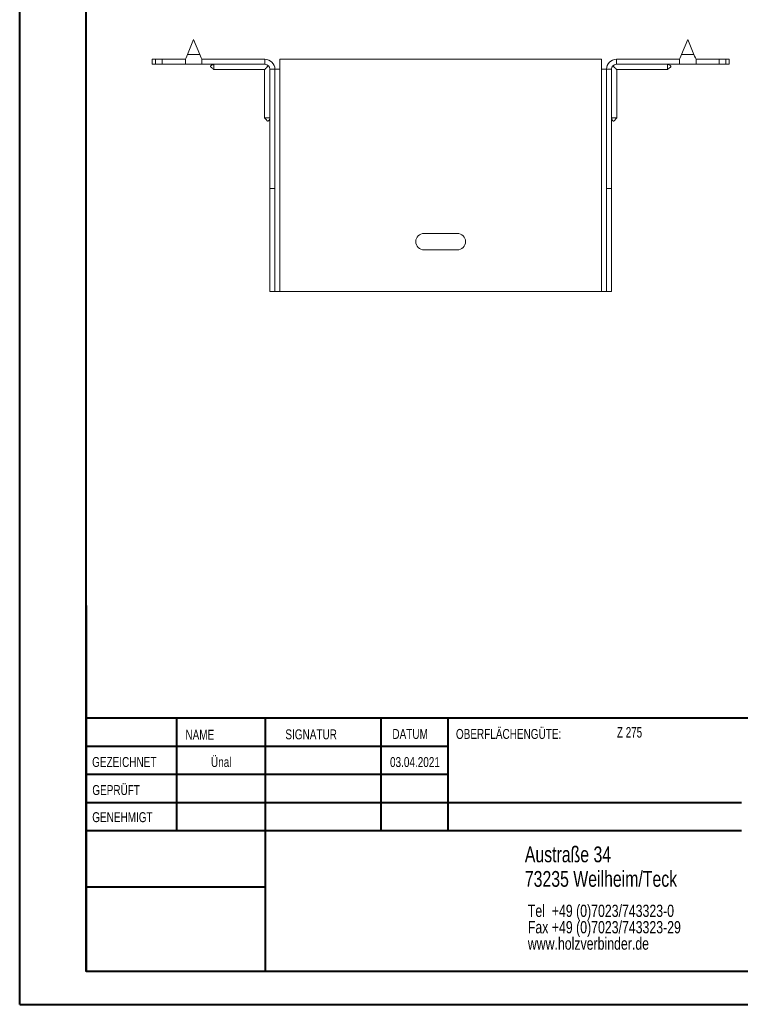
# Model space of a CAD drawing. Header units: millimetres. Extents: x 0 to 210, y 0 to 297.
# Tile 1 of 6: x 0 to 109, y 0 to 149. Entities that reach past the tile are written whole.
import ezdxf

# ---------------------------------------------------------------- set-up
doc = ezdxf.new("R2010")
doc.units = ezdxf.units.MM
doc.styles.add('SLDTEXTSTYLE0', font='TXT', dxfattribs={"width": 0.75})
doc.styles.add('SLDTEXTSTYLE2', font='TXT', dxfattribs={"width": 0.7})

# ---------------------------------------------------------------- blocks, each defined once
blk = doc.blocks.new('SW_NOTE_0')
at = {"color": 0, "linetype": 'Continuous', "lineweight": 0, "char_height": 1.8521, "attachment_point": 1, "style": 'SLDTEXTSTYLE0'}
for s, insert in [('Tel  +49 (0)7023/743323-0', (0, 2.39)), ('Fax +49 (0)7023/743323-29', (0, -0.08)), ('www.holzverbinder.de', (0, -2.55))]:
    blk.add_mtext(s, dxfattribs=dict(at, insert=insert))

msp = doc.modelspace()

# ---------------------------------------------------------------- linework, layer by layer
at = {"color": 7, "linetype": 'Continuous', "lineweight": 40}
for p, q in [((0.08, 0.21), (0.08, 297.21)), ((10.08, 5.21), (10.08, 292.21)), ((10.11, 60.37), (10.11, 5.12)), ((205.08, 43.37), (10.11, 43.37)), ((23.71, 43.37), (23.71, 26.37)), ((37.1, 43.37), (37.1, 5.12)), ((54.51, 43.37), (54.51, 26.37)), ((64.71, 26.37), (64.71, 43.37)), ((64.71, 39.1), (10.11, 39.1)), ((64.71, 34.87), (10.11, 34.87)), ((108.91, 30.62), (10.11, 30.62)), ((108.91, 26.37), (10.11, 26.37)), ((37.1, 17.87), (10.11, 17.87)), ((10.11, 13.71), (10.08, 13.71)), ((10.11, 9.46), (10.08, 9.46)), ((10.08, 5.21), (205.08, 5.21)), ((0.08, 0.21), (210.08, 0.21))]:
    msp.add_line(p, q, dxfattribs=at)
at = {"color": 7, "linetype": 'Continuous', "lineweight": 15}
for p, q in [((26.31, 145.74), (25.37, 143.49)), ((27.25, 143.49), (26.31, 145.74)), ((100.81, 145.74), (99.87, 143.49)), ((101.75, 143.49), (100.81, 145.74)), ((20.06, 142.74), (20.06, 141.99)), ((20.06, 142.74), (20.56, 142.74)), ((20.56, 142.74), (20.56, 141.99)), ((20.56, 142.74), (21.56, 142.74)), ((21.56, 141.99), (21.56, 142.74)), ((25.06, 142.74), (21.56, 142.74)), ((25.06, 142.74), (25.06, 141.99)), ((25.37, 143.49), (27.25, 143.49)), ((37.06, 142.74), (27.56, 142.74)), ((27.56, 141.99), (27.56, 142.74)), ((37.06, 141.99), (37.06, 142.74)), ((39.31, 141.24), (39.31, 142.74)), ((87.81, 142.74), (39.31, 142.74)), ((87.81, 142.74), (87.81, 141.24)), ((90.06, 141.99), (90.06, 142.74)), ((90.06, 142.74), (99.56, 142.74)), ((99.56, 142.74), (99.56, 141.99)), ((99.87, 143.49), (101.75, 143.49)), ((102.06, 141.99), (102.06, 142.74)), ((102.06, 142.74), (105.56, 142.74)), ((105.56, 141.99), (105.56, 142.74)), ((105.56, 142.74), (106.56, 142.74)), ((106.56, 141.99), (106.56, 142.74)), ((106.56, 142.74), (107.06, 142.74)), ((107.06, 141.99), (107.06, 142.74)), ((20.56, 141.99), (20.06, 141.99)), ((21.56, 141.99), (20.56, 141.99)), ((25.06, 141.99), (21.56, 141.99)), ((25.06, 141.99), (27.56, 141.99)), ((37.06, 141.99), (27.56, 141.99)), ((29.36, 141.19), (37.01, 141.19)), ((37.01, 141.19), (37.01, 133.93)), ((37.81, 141.24), (38.56, 141.24)), ((37.81, 123.24), (37.81, 141.24)), ((38.56, 123.24), (38.56, 141.24)), ((38.56, 141.24), (39.31, 141.24)), ((39.31, 107.74), (39.31, 141.24)), ((87.81, 141.24), (87.81, 107.74)), ((87.81, 141.24), (88.56, 141.24)), ((89.31, 141.24), (88.56, 141.24)), ((88.56, 123.24), (88.56, 141.24)), ((89.31, 123.24), (89.31, 141.24)), ((90.06, 141.99), (99.56, 141.99)), ((90.11, 141.19), (97.76, 141.19)), ((90.11, 133.93), (90.11, 141.19)), ((99.56, 141.99), (102.06, 141.99)), ((102.06, 141.99), (105.56, 141.99)), ((106.56, 141.99), (105.56, 141.99)), ((107.06, 141.99), (106.56, 141.99)), ((38.56, 123.24), (37.81, 123.24)), ((37.81, 107.74), (37.81, 123.24)), ((38.56, 107.74), (38.56, 123.24)), ((88.56, 123.24), (89.31, 123.24)), ((88.56, 107.74), (88.56, 123.24)), ((89.31, 107.74), (89.31, 123.24)), ((66.06, 116.49), (61.06, 116.49)), ((61.06, 113.99), (66.06, 113.99)), ((38.56, 107.74), (37.81, 107.74)), ((38.56, 107.74), (39.31, 107.74)), ((39.31, 107.74), (87.81, 107.74)), ((87.81, 107.74), (88.56, 107.74)), ((88.56, 107.74), (89.31, 107.74))]:
    msp.add_line(p, q, dxfattribs=at)
at = {"color": 7, "linetype": 'Continuous', "lineweight": 0}
for p, q in [((64.71, 39.12), (10.11, 39.12)), ((23.71, 5.21), (23.71, 5.12)), ((54.51, 5.21), (54.51, 5.12))]:
    msp.add_line(p, q, dxfattribs=at)
at = {"color": 7, "linetype": 'Continuous', "lineweight": 15, "flags": 128}
for points in [[(25.37, 143.49), (25.26, 143.23), (25.16, 142.98), (25.06, 142.74)], [(27.56, 142.74), (27.46, 142.98), (27.35, 143.23), (27.25, 143.49)], [(99.87, 143.49), (99.76, 143.23), (99.66, 142.98), (99.56, 142.74)], [(102.06, 142.74), (101.96, 142.98), (101.85, 143.23), (101.75, 143.49)], [(37.01, 141.19), (37.03, 141.21), (37.08, 141.26), (37.16, 141.35), (37.28, 141.46), (37.42, 141.61), (37.59, 141.77)], [(89.53, 141.77), (89.69, 141.61), (89.84, 141.46), (89.95, 141.35), (90.04, 141.26), (90.09, 141.21), (90.11, 141.19)]]:
    msp.add_lwpolyline(points, dxfattribs=at)
at = {"color": 7, "linetype": 'Continuous', "lineweight": 15}
for centre, radius, start, end in [((37.06, 141.24), 1.5, 0, 90), ((90.06, 141.24), 1.5, 90, 180), ((37.06, 141.24), 0.75, 0, 90), ((90.06, 141.24), 0.75, 90, 180), ((61.06, 115.24), 1.25, 90, 270), ((66.06, 115.24), 1.25, 270, 90)]:
    msp.add_arc(centre, radius, start, end, dxfattribs=at)
for points, knots in [([(29.36, 141.99), (29.24, 141.95), (29.07, 141.89), (28.91, 141.79), (28.87, 141.72), (28.86, 141.69), (28.86, 141.65), (28.87, 141.61), (28.94, 141.53), (29.11, 141.4), (29.26, 141.27), (29.36, 141.18)], [0, 0, 0, 0, 0.2855, 0.392616, 0.433608, 0.452355, 0.47104, 0.511905, 0.562272, 0.695299, 1, 1, 1, 1]), ([(29.36, 141.99), (29.36, 141.91), (29.36, 141.72), (29.36, 141.45), (29.36, 141.26), (29.36, 141.18), (29.36, 141.2), (29.36, 141.2)], [0, 0, 0, 0, 0.176998, 0.437531, 0.698072, 0.958617, 1, 1, 1, 1]), ([(97.75, 141.18), (97.84, 141.26), (97.97, 141.37), (98.14, 141.5), (98.23, 141.59), (98.26, 141.65), (98.26, 141.69), (98.25, 141.72), (98.22, 141.77), (98.07, 141.89), (97.9, 141.95), (97.76, 141.99)], [0, 0, 0, 0, 0.256732, 0.38695, 0.489174, 0.528771, 0.547317, 0.566204, 0.608674, 0.662213, 1, 1, 1, 1]), ([(97.76, 141.99), (97.76, 141.91), (97.76, 141.72), (97.76, 141.45), (97.76, 141.26), (97.76, 141.18), (97.76, 141.2), (97.76, 141.2)], [0, 0, 0, 0, 0.176998, 0.437531, 0.698072, 0.958617, 1, 1, 1, 1]), ([(37, 133.93), (37.08, 133.85), (37.19, 133.72), (37.32, 133.54), (37.4, 133.45), (37.47, 133.43), (37.5, 133.43), (37.54, 133.43), (37.58, 133.46), (37.71, 133.61), (37.76, 133.78), (37.81, 133.93)], [0, 0, 0, 0, 0.25673, 0.386951, 0.489173, 0.528771, 0.547318, 0.566204, 0.608673, 0.662213, 1, 1, 1, 1]), ([(37.02, 133.93), (37.02, 133.93), (37.03, 133.93), (37.2, 133.93), (37.42, 133.93), (37.63, 133.93), (37.75, 133.93), (37.81, 133.93)], [0, 0, 0, 0, 0.217784, 0.478085, 0.738383, 0.867316, 1, 1, 1, 1]), ([(89.31, 133.93), (89.35, 133.81), (89.41, 133.64), (89.51, 133.48), (89.58, 133.43), (89.61, 133.43), (89.65, 133.43), (89.69, 133.44), (89.77, 133.51), (89.9, 133.68), (90.03, 133.83), (90.12, 133.93)], [0, 0, 0, 0, 0.2855017, 0.3926153, 0.4336083, 0.4523545, 0.4710402, 0.5119045, 0.5622726, 0.6953004, 1, 1, 1, 1]), ([(90.1, 133.93), (90.09, 133.93), (90.08, 133.93), (89.92, 133.93), (89.7, 133.93), (89.49, 133.93), (89.37, 133.93), (89.31, 133.93)], [0, 0, 0, 0, 0.217784, 0.478085, 0.738383, 0.867316, 1, 1, 1, 1])]:
    msp.add_open_spline(points, degree=3, knots=knots, dxfattribs=at)

# ---------------------------------------------------------------- block references
at = {"color": 7, "linetype": 'Continuous', "lineweight": 0}
msp.add_blockref('SW_NOTE_0', (76.7, 12.85), dxfattribs=at)

# ---------------------------------------------------------------- texts
for s, insert, char_height, attachment_point, style in [('NAME', (25.07, 41.62), 1.5, 1, 'SLDTEXTSTYLE0'), ('SIGNATUR', (40.14, 41.68), 1.5, 1, 'SLDTEXTSTYLE0'), ('DATUM', (56.28, 41.74), 1.5, 1, 'SLDTEXTSTYLE0'), ('OBERFLÄCHENGÜTE:', (65.86, 41.74), 1.5, 1, 'SLDTEXTSTYLE0'), ('Z 275', (90.14, 42.03), 1.587, 1, 'SLDTEXTSTYLE2'), ('GEZEICHNET', (11, 37.51), 1.5, 1, 'SLDTEXTSTYLE0'), ('Ünal', (30.47, 37.5), 1.499, 2, 'SLDTEXTSTYLE0'), ('03.04.2021', (59.68, 37.5), 1.499, 2, 'SLDTEXTSTYLE0'), ('GEPRÜFT', (11.03, 33.28), 1.5, 1, 'SLDTEXTSTYLE0'), ('GENEHMIGT', (11.02, 29.19), 1.5, 1, 'SLDTEXTSTYLE0'), ('Austraße 34', (76.25, 24.02), 2.3813, 1, 'SLDTEXTSTYLE0'), ('73235 Weilheim/Teck', (76.25, 20.32), 2.3813, 1, 'SLDTEXTSTYLE0')]:
    msp.add_mtext(s, dxfattribs=dict(at, insert=insert, char_height=char_height, attachment_point=attachment_point, style=style))

doc.saveas('drawing.dxf')
